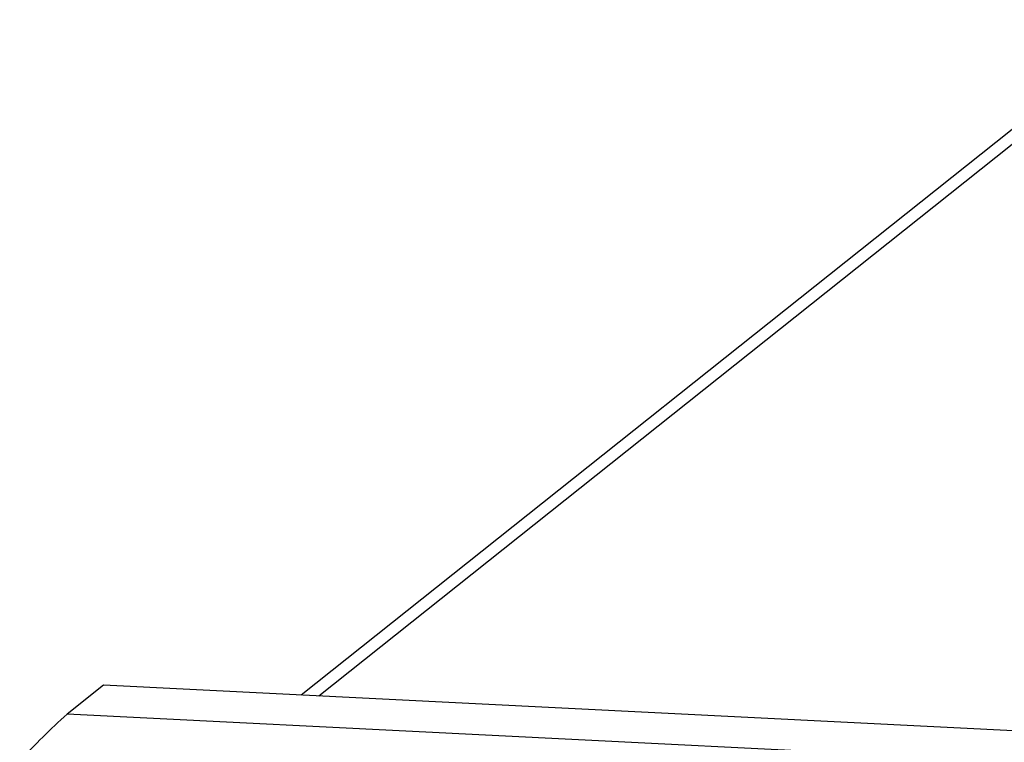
# Model space of a CAD drawing. Header units: millimetres. Extents: x 0 to 420, y 0 to 297.
# Tile 9 of 29: x 102 to 141, y 72 to 100. Entities that reach past the tile are written whole.
import ezdxf

# ---------------------------------------------------------------- set-up
doc = ezdxf.new("R2010")
doc.units = ezdxf.units.MM
doc.header["$LTSCALE"] = 23.1
doc.layers.add('COMPONENTS', color=7, linetype='CONTINUOUS')

msp = doc.modelspace()

# ---------------------------------------------------------------- linework, layer by layer
at = {"layer": 'COMPONENTS', "color": 7, "linetype": 'CONTINUOUS'}
for p, q in [((146.2193, 99.66712), (113.26262, 73.4589)), ((105.58475, 73.84299), (104.17523, 72.72209)), ((149.79499, 71.63137), (105.58475, 73.84299)), ((137.17575, 71.07124), (104.17523, 72.72209))]:
    msp.add_line(p, q, dxfattribs=at)
at = {"layer": 'COMPONENTS', "color": 9, "linetype": 'CONTINUOUS'}
msp.add_line((146.22967, 99.09484), (113.94942, 73.42455), dxfattribs=at)
at = {"layer": 'COMPONENTS', "color": 7, "linetype": 'CONTINUOUS'}
msp.add_arc((124.03065, 50.6749), 29.67012, 132.005789, 136.995622, dxfattribs=at)

doc.saveas('drawing.dxf')
